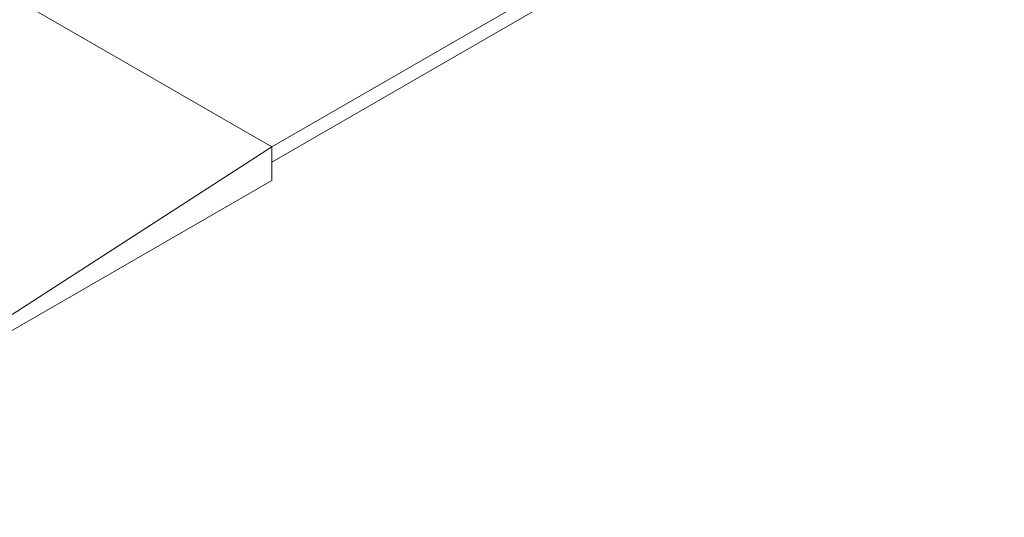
# Model space of a CAD drawing. Header units: metres. Extents: x 6.5 to 21.8, y 0.6 to 11.2.
# Tile 34 of 107: x 16.7 to 19.3, y 1.5 to 2.8. Entities that reach past the tile are written whole.
import ezdxf

# ---------------------------------------------------------------- set-up
doc = ezdxf.new("R2010")
doc.units = ezdxf.units.M
doc.layers.add('A-FLOR', color=7, linetype='Continuous', lineweight=5)

msp = doc.modelspace()

# ---------------------------------------------------------------- linework, layer by layer
at = {"layer": 'A-FLOR'}
for p, q in [((17.3585, 2.4501), (19.3101, 3.5768)), ((19.3101, 3.536), (17.3585, 2.4093)), ((16.2767, 3.0747), (17.3585, 2.4501)), ((17.3585, 2.4501), (16.6514, 1.9928)), ((17.3585, 2.4501), (17.3585, 2.3603)), ((17.3585, 2.3603), (15.8029, 1.4621))]:
    msp.add_line(p, q, dxfattribs=at)

doc.saveas('drawing.dxf')
